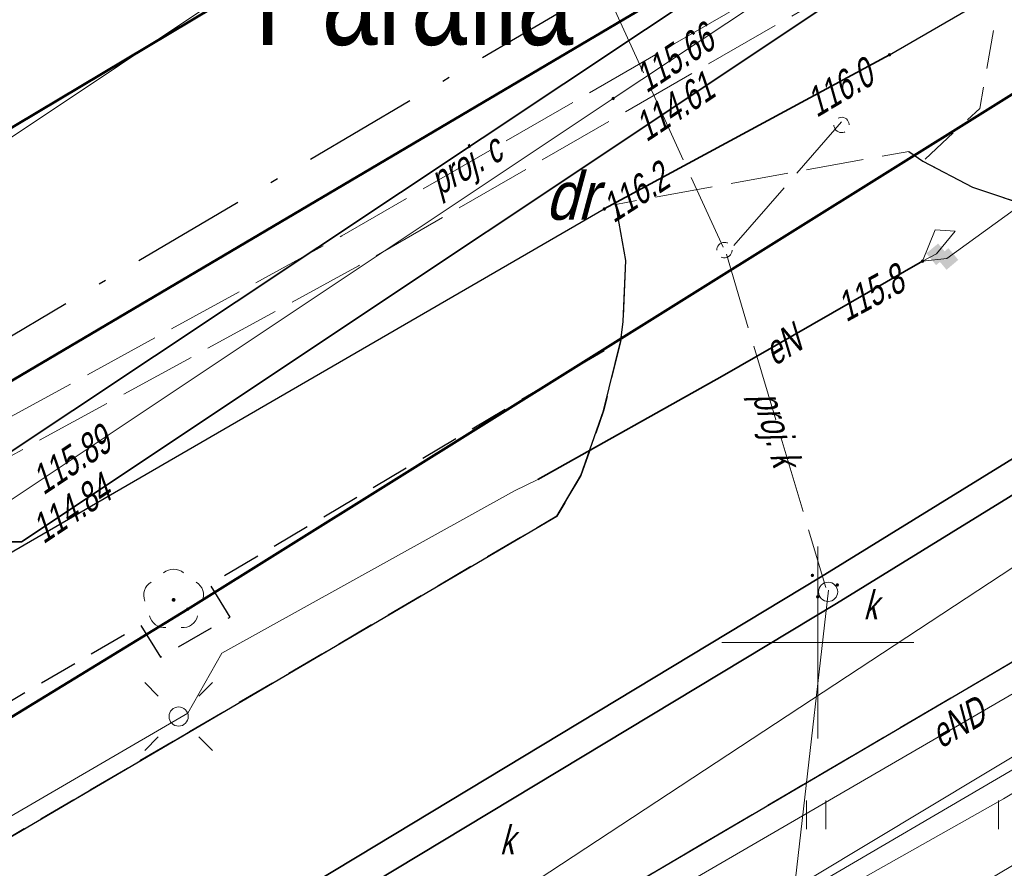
# Model space of a CAD drawing. Extents: x 7463256 to 7464485, y 5957341 to 5958260.
# Tile 218 of 256: x 7464129 to 7464155, y 5957894 to 5957916. Entities that reach past the tile are written whole.
import ezdxf
from ezdxf.enums import TextEntityAlignment as Align

# ---------------------------------------------------------------- set-up
doc = ezdxf.new("R2010")
doc.units = 0
doc.header["$MEASUREMENT"] = 0
for name, pattern in [('1.5_0.5', [2, 1.5, -0.5]), ('218-500', [1, 0.5, -0.5]), ('GAK', [5.2, 3, -1, 0.2, -1]), ('l219_500', [0]), ('mz1.0_0.5', [1.5, 1, -0.5]), ('mz2.0_0.5', [2.5, 2, -0.5])]:
    doc.linetypes.add(name, pattern=pattern)
doc.layers.get('0').update_dxf_attribs({"color": 2, "linetype": 'CONTINUOUS', "lineweight": 5})
for name, color, linetype in [('203-Punkt załamania granicy działki nie stabilizowany', 7, 'CONTINUOUS'), ('210-Oznaczenie użytku', 7, 'CONTINUOUS'), ('218-Granica użytku', 7, 'CONTINUOUS'), ('219-Linia granicy', 7, 'CONTINUOUS'), ('chodnik (powierzchnia)', 7, 'CONTINUOUS'), ('drzewo liściaste (punkt)', 7, 'CONTINUOUS'), ('jezdnia (powierzchnia)', 7, 'CONTINUOUS'), ('krawężnik (linia)', 7, 'CONTINUOUS'), ('latarnia na słupie lub maszcie (punkt)', 7, 'CONTINUOUS'), ('przewód ciepłowniczy (linia)', 7, 'CONTINUOUS'), ('przewód ciepłowniczy - projektowany lub w budowie (linia) - ob. projektowany', 7, 'CONTINUOUS'), ('przewód ciepłowniczy - projektowany lub w budowie (linia) - ob. projektowany-Atr1', 7, 'CONTINUOUS'), ('przewód elektroenergetyczny (linia)', 7, 'CONTINUOUS'), ('przewód elektroenergetyczny (linia)-Atr1', 7, 'CONTINUOUS'), ('przewód kanalizacyjny (linia)', 7, 'CONTINUOUS'), ('przewód kanalizacyjny - projektowany lub w budowie (linia) - ob. projektowany', 7, 'CONTINUOUS'), ('przewód kanalizacyjny - projektowany lub w budowie (linia) - ob. projektowany-Atr1', 7, 'CONTINUOUS'), ('przewód telekomunikacyjny (linia)', 7, 'CONTINUOUS'), ('punkt o określonej wysokości (sieć ciepłownicza)', 7, 'CONTINUOUS'), ('punkt o określonej wysokości (sieć ciepłownicza)-Atr2', 7, 'CONTINUOUS'), ('punkt o określonej wysokości (sieć ciepłownicza)-Atr3', 7, 'CONTINUOUS'), ('punkt o określonej wysokości (sieć elektroenergetyczna)', 7, 'CONTINUOUS'), ('punkt o określonej wysokości (sieć elektroenergetyczna)-Atr2', 7, 'CONTINUOUS'), ('punkt o określonej wysokości (sieć kanalizacyjna)', 7, 'CONTINUOUS'), ('rura ochronna - przewód ciepłowniczy (linia)', 7, 'CONTINUOUS'), ('rura ochronna - przewód elektroenergetyczny (linia)', 7, 'CONTINUOUS'), ('rura ochronna - przewód kanalizacyjny (linia)', 7, 'CONTINUOUS'), ('studzienka okrągła - przewód kanalizacyjny (punkt)', 7, 'CONTINUOUS'), ('studzienka okrągła - przewód kanalizacyjny (punkt)-Atr17', 7, 'CONTINUOUS'), ('słup (punkt)', 7, 'CONTINUOUS'), ('trawnik (powierzchnia)', 7, 'CONTINUOUS'), ('trawnik (powierzchnia) - symbol', 7, 'CONTINUOUS'), ('urządzenie techniczne projektowane lub w budowie (sieć kanalizacyjna) - punkt - ob. projektowany', 7, 'CONTINUOUS'), ('Wstawianie ramki sekcyjnej z opisem', 7, 'CONTINUOUS'), ('złącze kablowe - siec elektroenergetyczna (punkt)', 7, 'CONTINUOUS')]:
    doc.layers.add(name, color=color, linetype=linetype)
doc.layers.add('@Właściciele', color=6, linetype='CONTINUOUS', lineweight=20, plot=False)
doc.layers.add('____proj LSN', color=1, linetype='CONTINUOUS', lineweight=5)
doc.styles.get("Standard").update_dxf_attribs({"font": 'txt', "width": 0.75})

# ---------------------------------------------------------------- blocks, each defined once
blk = doc.blocks.new('OP021')
at = {"linetype": 'Continuous', "lineweight": 13}
h = blk.add_hatch(color=0, dxfattribs=at)
edge = h.paths.add_edge_path()
edge.add_arc((0, 0), 0.05, 0, 360)
at = {"color": 0, "linetype": 'Continuous', "lineweight": 13}
for centre, start, end in [((0, 0.4), 49.272, 130.728), ((-0.38, 0.124), 121.308, 202.548), ((0.38, 0.124), 337.452, 58.692), ((-0.235, -0.324), 193.221, 274.871), ((0.235, -0.324), 265.129, 346.779)]:
    blk.add_arc(centre, 0.4, start, end, dxfattribs=at)
blk = doc.blocks.new('SM04')
at = {"color": 0, "linetype": 'Continuous', "lineweight": 13}
blk.add_circle((0, 0), 0.25, dxfattribs=at)
blk = doc.blocks.new('SM011')
at = {"color": 0, "linetype": 'Continuous', "lineweight": 13}
for p, q in [((-0.53, 0.531), (-0.883, 0.884)), ((0.531, 0.531), (0.884, 0.884)), ((-0.53, -0.53), (-0.883, -0.883)), ((0.531, -0.53), (0.884, -0.883))]:
    blk.add_line(p, q, dxfattribs=at)
blk = doc.blocks.new('PW01')
at = {"linetype": 'Continuous', "lineweight": 13}
h = blk.add_hatch(color=0, dxfattribs=at)
edge = h.paths.add_edge_path()
edge.add_arc((0, 0), 0.045, 0, 360)
blk = doc.blocks.new('US15')
at = {"color": 0, "linetype": 'Continuous', "lineweight": 13}
blk.add_circle((0, 0), 0.25, dxfattribs=at)
blk = doc.blocks.new('US29')
at = {"color": 0, "linetype": 'Continuous', "lineweight": 0}
blk.add_solid([(-0.193, -0.222), (-0.193, 0.178), (0.207, -0.222), (0.207, 0.178)], dxfattribs=at)
blk = doc.blocks.new('TU04')
at = {"color": 0, "linetype": 'Continuous', "lineweight": 13}
for p, q in [((0, 0), (0, 0.75)), ((0.5, 0), (0.5, 0.75))]:
    blk.add_line(p, q, dxfattribs=at)
blk = doc.blocks.new('US01P')
at = {"color": 0, "linetype": 'Continuous', "lineweight": 13}
for points in [[(0.082, 0.181), (0.072, 0.186), (0.034, 0.197), (-0.006, 0.2), (-0.046, 0.194), (-0.084, 0.182), (-0.118, 0.161), (-0.148, 0.135), (-0.172, 0.103), (-0.189, 0.066), (-0.198, 0.028), (-0.2, -0.001)], [(-0.082, -0.182), (-0.061, -0.191), (-0.022, -0.199), (0.018, -0.199), (0.057, -0.192), (0.094, -0.177), (0.127, -0.155), (0.155, -0.126), (0.177, -0.093), (0.192, -0.056), (0.199, -0.016), (0.2, 0)]]:
    blk.add_lwpolyline(points, dxfattribs=at)
blk = doc.blocks.new('203')
at = {"linetype": 'Continuous', "lineweight": 0}
h = blk.add_hatch(color=0, dxfattribs=at)
edge = h.paths.add_edge_path()
edge.add_arc((0, 0), 0.045, 0, 360)

msp = doc.modelspace()

# ---------------------------------------------------------------- linework, layer by layer
at = {"layer": '218-Granica użytku', "color": 3, "linetype": '218-500', "lineweight": 18, "flags": 128}
for points in [[(7464060.9, 5957866.59), (7464154.59, 5957921.95)], [(7464159.66, 5957917.17), (7464133.59, 5957900.87)], [(7464133.59, 5957900.87), (7464114.08, 5957888.93)]]:
    msp.add_lwpolyline(points, dxfattribs=at)
at = {"layer": '219-Linia granicy', "color": 3, "linetype": 'l219_500', "lineweight": 50, "flags": 128}
for points in [[(7464151.71, 5957927), (7464065.77, 5957875.65)], [(7464154.59, 5957921.95), (7464060.9, 5957866.59)], [(7464159.66, 5957917.17), (7464133.59, 5957900.87)], [(7464133.59, 5957900.87), (7464114.08, 5957888.93)]]:
    msp.add_lwpolyline(points, dxfattribs=at)
at = {"layer": '____proj LSN', "linetype": 'GAK', "lineweight": 30}
msp.add_lwpolyline([(7464152.8, 5957922.054), (7464127.616, 5957907.173), (7464083.854, 5957881.461), (7464074.047, 5957876.131), (7464064.354, 5957869.392), (7464065.129, 5957866.031), (7464042.642, 5957851.725), (7464042.748, 5957849.44), (7464042.748, 5957849.44), (7464031.455, 5957842.605), (7464018.38, 5957836.14), (7464009.708, 5957831.986), (7463995.946, 5957824.371), (7463973.408, 5957811.358), (7463971.47, 5957803.481), (7463954.078, 5957792.276), (7463934.793, 5957781.144)], dxfattribs=at)
at = {"layer": 'chodnik (powierzchnia)', "color": 7, "linetype": 'mz1.0_0.5', "lineweight": 18, "flags": 128}
msp.add_lwpolyline([(7464195.69, 5957937.54), (7464194.15, 5957940.19), (7464192.88, 5957939.39), (7464164.15, 5957921.43), (7464159.64, 5957918.78), (7464159.27, 5957915.79), (7464160.31, 5957914.02), (7464193.66, 5957933.67), (7464192.28, 5957932.28), (7464160.57, 5957913.58), (7464156.76, 5957911.33), (7464155.59, 5957911.35), (7464154.03, 5957911.87), (7464152.74, 5957912.55), (7464154.22, 5957913.92), (7464155.21, 5957919.49), (7464159.03, 5957921.87), (7464172.37, 5957930.29), (7464176.94, 5957933.11), (7464192.1, 5957942.53), (7464195.13, 5957944.35), (7464195.78, 5957942.14)], close=True, dxfattribs=at)
at = {"layer": 'chodnik (powierzchnia)', "color": 7, "linetype": 'mz1.0_0.5', "lineweight": 30, "flags": 128}
msp.add_lwpolyline([(7464045.52, 5957845.62), (7464043.96, 5957845.32), (7464042.46, 5957845.65), (7464041.29, 5957846.74), (7464046.41, 5957849.74), (7464048.14, 5957850.78), (7464053.4, 5957853.92), (7464054.9, 5957859.16), (7464055.02, 5957859.56), (7464057.5, 5957858.88), (7464057.37, 5957858.42), (7464058.3, 5957856.85), (7464071.21, 5957864.56), (7464088.21, 5957874.63), (7464096.72, 5957879.62), (7464099.95, 5957881.55), (7464132.36, 5957900.45), (7464132.88, 5957899.62), (7464134.69, 5957900.66), (7464134.17, 5957901.52), (7464144.87, 5957907.87), (7464144.42, 5957906.04), (7464143.83, 5957904.35), (7464143.2, 5957903.29), (7464098.08, 5957876.78), (7464072.76, 5957861.89)], close=True, dxfattribs=at)
at = {"layer": 'jezdnia (powierzchnia)', "color": 7, "linetype": '1.5_0.5', "lineweight": 18, "flags": 128}
msp.add_lwpolyline([(7464435.78, 5957969.39), (7464432.43, 5957972.86), (7464429.42, 5957974.41), (7464426.04, 5957975.11), (7464423.57, 5957975.29), (7464415.47, 5957975.65), (7464371.24, 5957977.61), (7464365.3, 5957977.72), (7464358.84, 5957977.54), (7464346.65, 5957976.28), (7464334.12, 5957974.86), (7464314.08, 5957972.37), (7464311.27, 5957971.79), (7464308.65, 5957970.79), (7464306.54, 5957969.49), (7464304.63, 5957967.74), (7464302.38, 5957964.84), (7464301.74, 5957963.57), (7464301.19, 5957962.16), (7464300.69, 5957960.13), (7464300.42, 5957957.35), (7464300.44, 5957956.63), (7464301.34, 5957947.07), (7464297.39, 5957932.65), (7464296.35, 5957938.67), (7464295.41, 5957944.67), (7464295.17, 5957946.64), (7464294.07, 5957955.56), (7464293.61, 5957956.95), (7464292.71, 5957958.8), (7464291.04, 5957961.16), (7464288.7, 5957963.43), (7464286.48, 5957964.87), (7464282.67, 5957966.24), (7464279.68, 5957966.6), (7464275.55, 5957966.1), (7464272.53, 5957965.24), (7464268.15, 5957963.7), (7464261.6, 5957961.09), (7464256.13, 5957958.63), (7464254.19, 5957957.73), (7464203.13, 5957927.95), (7464201.44, 5957926.95), (7464180.61, 5957914.62), (7464165.37, 5957905.54), (7464161.93, 5957903.53), (7464100.25, 5957867.28), (7464064.71, 5957846.22), (7464055.2, 5957840.55), (7464053.84, 5957839.49), (7464052.69, 5957837.84), (7464051.91, 5957836.3), (7464051.31, 5957834.34), (7464051.05, 5957832.31), (7464051.31, 5957830.32), (7464051.63, 5957829.49), (7464053.32, 5957826.48), (7464047.06, 5957824.65), (7464046.37, 5957825.86), (7464044.81, 5957827.52), (7464043.6, 5957828.27), (7464042.09, 5957829.03), (7464040.11, 5957829.49), (7464038.12, 5957829.49), (7464036.05, 5957829.05), (7464034.47, 5957828.33), (7463990.77, 5957802.57), (7463984.67, 5957799.1), (7463963.97, 5957788.11), (7463953.9, 5957782.45), (7463916.77, 5957760.61), (7463915.43, 5957759.41), (7463915.19, 5957759.06), (7463914.98, 5957758.7), (7463914.81, 5957758.32), (7463914.66, 5957757.92), (7463914.55, 5957757.51), (7463914.48, 5957757.1), (7463914.44, 5957756.68), (7463914.43, 5957756.26), (7463914.83, 5957754.63), (7463915.69, 5957753.07), (7463915.97, 5957752.41), (7463916.13, 5957752.13), (7463917.59, 5957749.55), (7463915.13, 5957748.12), (7463913.12, 5957750.74), (7463911.87, 5957752.81), (7463910.63, 5957754.01), (7463910.25, 5957754.23), (7463909.85, 5957754.42), (7463909.44, 5957754.57), (7463909.02, 5957754.68), (7463908.58, 5957754.76), (7463908.15, 5957754.79), (7463907.71, 5957754.78), (7463907.27, 5957754.73), (7463905.57, 5957754.08), (7463866.26, 5957731.41), (7463858.61, 5957727.02), (7463857.72, 5957725.98), (7463855.16, 5957717.14), (7463854.76, 5957719.2), (7463853.89, 5957720.78), (7463852.79, 5957721.69), (7463851.14, 5957722.42), (7463850.42, 5957722.32), (7463846.1, 5957719.79), (7463840.56, 5957716.65), (7463836.11, 5957713.89), (7463831.61, 5957710.47), (7463828.31, 5957707.66), (7463822.22, 5957701.89), (7463817.3, 5957696.82), (7463812.7, 5957691.61), (7463812.45, 5957691.34), (7463806.98, 5957684.37), (7463803.64, 5957679.75), (7463801.45, 5957676.28), (7463793.55, 5957663.48), (7463792.86, 5957661.7), (7463792.97, 5957659.75), (7463793.77, 5957657.97), (7463795.13, 5957656.54), (7463794.29, 5957652.43), (7463792.69, 5957652.63), (7463790.95, 5957652.54), (7463789.5, 5957652.32), (7463787.98, 5957651.93), (7463786.22, 5957650.98), (7463785.18, 5957649.81), (7463783.63, 5957647.28), (7463741.4, 5957578.12), (7463740.09, 5957575.93), (7463739.68, 5957574.67), (7463739.8, 5957572.76), (7463740.25, 5957571.39), (7463740.85, 5957570.49), (7463741.87, 5957569.43), (7463743.26, 5957568.37), (7463741.42, 5957565.08), (7463740.12, 5957565.67), (7463738.77, 5957566.02), (7463737.29, 5957566.06), (7463735.98, 5957565.85), (7463734.34, 5957565.14), (7463733.02, 5957564.22), (7463732.29, 5957563.18), (7463701.08, 5957512.16), (7463700.31, 5957510.77), (7463700.32, 5957510.77), (7463696.94, 5957505.36), (7463687.39, 5957489.52), (7463687.14, 5957489.11), (7463686.89, 5957488.7), (7463686.65, 5957488.29), (7463686.42, 5957487.87), (7463686.19, 5957487.45), (7463685.97, 5957487.02), (7463685.76, 5957486.59), (7463685.55, 5957486.16), (7463685.35, 5957485.73), (7463685.15, 5957485.29), (7463684.96, 5957484.85), (7463684.77, 5957484.4), (7463684.58, 5957483.96), (7463684.39, 5957483.51), (7463684.21, 5957483.06), (7463684.03, 5957482.61), (7463683.85, 5957482.17), (7463683.67, 5957481.72), (7463683.5, 5957481.27), (7463683.32, 5957480.81), (7463683.15, 5957480.36), (7463682.98, 5957479.91), (7463682.81, 5957479.45), (7463682.65, 5957479), (7463682.49, 5957478.54), (7463682.32, 5957478.08), (7463682.17, 5957477.62), (7463682.01, 5957477.15), (7463681.86, 5957476.69), (7463681.71, 5957476.22), (7463681.56, 5957475.76), (7463681.41, 5957475.29), (7463681.27, 5957474.82), (7463681.13, 5957474.35), (7463681, 5957473.88), (7463680.87, 5957473.41), (7463680.74, 5957472.94), (7463680.61, 5957472.47), (7463680.48, 5957471.99), (7463680.36, 5957471.52), (7463680.25, 5957471.05), (7463680.13, 5957470.57), (7463680.02, 5957470.09), (7463679.91, 5957469.61), (7463679.81, 5957469.12), (7463679.71, 5957468.64), (7463679.61, 5957468.16), (7463679.52, 5957467.67), (7463679.42, 5957467.19), (7463679.33, 5957466.7), (7463679.25, 5957466.22), (7463679.16, 5957465.73), (7463679.08, 5957465.25), (7463679, 5957464.76), (7463678.93, 5957464.27), (7463678.85, 5957463.78), (7463678.78, 5957463.28), (7463678.72, 5957462.79), (7463678.65, 5957462.3), (7463678.59, 5957461.81), (7463678.53, 5957461.31), (7463678.47, 5957460.82), (7463678.42, 5957460.33), (7463678.36, 5957459.83), (7463678.31, 5957459.34), (7463678.26, 5957458.84), (7463678.22, 5957458.35), (7463678.17, 5957457.85), (7463678.13, 5957457.36), (7463678.09, 5957456.86), (7463678.05, 5957456.37), (7463678.02, 5957455.87), (7463677.99, 5957455.41), (7463677.96, 5957454.94), (7463677.93, 5957454.48), (7463677.91, 5957454.01), (7463677.89, 5957453.55), (7463677.87, 5957453.08), (7463677.86, 5957452.62), (7463677.85, 5957452.15), (7463677.84, 5957451.69), (7463677.84, 5957451.22), (7463677.84, 5957450.76), (7463677.85, 5957450.29), (7463677.86, 5957449.83), (7463677.87, 5957449.36), (7463670.59, 5957467.12), (7463670.68, 5957467.58), (7463670.78, 5957468.04), (7463670.89, 5957468.5), (7463670.99, 5957468.96), (7463671.11, 5957469.42), (7463671.22, 5957469.87), (7463671.34, 5957470.33), (7463671.46, 5957470.78), (7463671.59, 5957471.24), (7463671.72, 5957471.69), (7463671.86, 5957472.14), (7463672, 5957472.59), (7463672.14, 5957473.04), (7463673.46, 5957477.28), (7463673.58, 5957477.76), (7463673.68, 5957478.24), (7463673.77, 5957478.73), (7463673.84, 5957479.22), (7463673.89, 5957479.71), (7463673.93, 5957480.2), (7463673.95, 5957480.7), (7463673.95, 5957481.19), (7463673.93, 5957481.63), (7463673.91, 5957482.08), (7463673.86, 5957482.52), (7463673.81, 5957482.96), (7463673.74, 5957483.4), (7463673.66, 5957483.84), (7463673.57, 5957484.28), (7463673.47, 5957484.71), (7463673.35, 5957485.14), (7463673.2, 5957485.61), (7463673.02, 5957486.08), (7463672.82, 5957486.54), (7463672.6, 5957486.99), (7463672.36, 5957487.42), (7463672.1, 5957487.85), (7463671.82, 5957488.26), (7463671.52, 5957488.66), (7463671.25, 5957489.02), (7463670.95, 5957489.36), (7463670.64, 5957489.68), (7463670.3, 5957489.97), (7463669.95, 5957490.25), (7463669.57, 5957490.5), (7463669.19, 5957490.73), (7463668.78, 5957490.93), (7463668.37, 5957491.1), (7463667.96, 5957491.31), (7463667.54, 5957491.51), (7463667.12, 5957491.7), (7463666.7, 5957491.89), (7463666.27, 5957492.06), (7463665.84, 5957492.23), (7463665.41, 5957492.38), (7463664.97, 5957492.53), (7463642.84, 5957508.24), (7463669.89, 5957497.69), (7463670.31, 5957497.52), (7463670.74, 5957497.36), (7463671.18, 5957497.22), (7463671.62, 5957497.11), (7463672.07, 5957497.01), (7463672.52, 5957496.93), (7463672.97, 5957496.87), (7463673.43, 5957496.83), (7463673.89, 5957496.8), (7463674.34, 5957496.8), (7463674.8, 5957496.82), (7463675.3, 5957496.85), (7463675.79, 5957496.9), (7463676.29, 5957496.96), (7463676.78, 5957497.02), (7463677.27, 5957497.1), (7463677.76, 5957497.19), (7463678.25, 5957497.29), (7463678.74, 5957497.4), (7463679.22, 5957497.52), (7463679.7, 5957497.65), (7463680.18, 5957497.79), (7463680.66, 5957497.94), (7463681.12, 5957498.11), (7463681.59, 5957498.29), (7463682.05, 5957498.49), (7463682.49, 5957498.71), (7463682.94, 5957498.94), (7463683.37, 5957499.19), (7463683.81, 5957499.43), (7463684.24, 5957499.68), (7463684.65, 5957499.96), (7463685.06, 5957500.25), (7463685.45, 5957500.55), (7463685.83, 5957500.88), (7463686.2, 5957501.21), (7463686.55, 5957501.56), (7463686.89, 5957501.93), (7463688.47, 5957503.86), (7463689.58, 5957505.52), (7463695.05, 5957514.51), (7463697.35, 5957517.63), (7463699.52, 5957521.26), (7463701.68, 5957524.9), (7463703.98, 5957528.54), (7463706.45, 5957532.61), (7463709.76, 5957538.71), (7463712.45, 5957543.07), (7463719.87, 5957554.72), (7463722.1, 5957558.36), (7463724.25, 5957562.41), (7463732.9, 5957576.65), (7463767.27, 5957632.9), (7463796.54, 5957680.74), (7463799.31, 5957684.89), (7463802.28, 5957688.92), (7463805.13, 5957692.62), (7463808.07, 5957696.14), (7463812, 5957700.58), (7463813.05, 5957701.59), (7463815.17, 5957703.91), (7463818.63, 5957707.32), (7463821.81, 5957710.38), (7463824, 5957712.35), (7463825.06, 5957713.31), (7463827.47, 5957715.22), (7463831.55, 5957718.14), (7463834.51, 5957720.09), (7463871.58, 5957742.02), (7463872.84, 5957742.74), (7463873.73, 5957743.25), (7463884.95, 5957749.82), (7463947.94, 5957787.04), (7463958.13, 5957793.13), (7463978.66, 5957805.82), (7463992.86, 5957814.5), (7464021.02, 5957831.03), (7464036.35, 5957840.19), (7464045.52, 5957845.62), (7464072.76, 5957861.89), (7464098.08, 5957876.78), (7464143.2, 5957903.29), (7464143.83, 5957904.35), (7464144.42, 5957906.04), (7464144.87, 5957907.87), (7464144.93, 5957908.37), (7464145, 5957909.96), (7464144.74, 5957911.42), (7464152.37, 5957912.8), (7464152.74, 5957912.55), (7464154.03, 5957911.87), (7464155.59, 5957911.35), (7464156.76, 5957911.33), (7464160.57, 5957913.58), (7464192.28, 5957932.28), (7464213.7, 5957945.07), (7464214.43, 5957945.48), (7464238.65, 5957959.71), (7464249.15, 5957965.6), (7464251.26, 5957966.66), (7464253.69, 5957967.84), (7464257.35, 5957969.46), (7464261.98, 5957971.33), (7464263.31, 5957972), (7464273.13, 5957975.13), (7464277.92, 5957976.24), (7464280.42, 5957977.04), (7464282.71, 5957978.14), (7464285.69, 5957980.47), (7464287.52, 5957982.76), (7464288.9, 5957985.47), (7464289.81, 5957990.22), (7464289.57, 5957993.19), (7464288.87, 5958000.11), (7464295.35, 5958000.29), (7464295.83, 5957995.88), (7464296.53, 5957992.32), (7464297.86, 5957989.04), (7464299.36, 5957986.74), (7464301.71, 5957984.36), (7464305.3, 5957982.36), (7464307.82, 5957981.66), (7464311.17, 5957981.45), (7464364.74, 5957987.95), (7464391.32, 5957991.11), (7464398.1, 5957991.95), (7464414.27, 5957994.02), (7464414.84, 5957994.09), (7464425.44, 5957995.47), (7464427.97, 5957995.83), (7464434.5, 5957997.95), (7464434.9, 5957998.22), (7464435.3, 5957998.5), (7464435.68, 5957998.8), (7464436.05, 5957999.11), (7464436.4, 5957999.44), (7464436.74, 5957999.78), (7464437.07, 5958000.13), (7464437.39, 5958000.5), (7464437.69, 5958000.88), (7464437.97, 5958001.27), (7464438.24, 5958001.67), (7464438.49, 5958002.08), (7464438.73, 5958002.5), (7464438.95, 5958002.94), (7464439.15, 5958003.37), (7464439.33, 5958003.82), (7464439.5, 5958004.28), (7464439.65, 5958004.74), (7464439.78, 5958005.2), (7464439.89, 5958005.67), (7464439.98, 5958006.15), (7464440.05, 5958006.62), (7464440.11, 5958007.1), (7464440.14, 5958007.59), (7464440.16, 5958008.07), (7464437.87, 5957962.55), (7464436.62, 5957968.02)], close=True, dxfattribs=at)
at = {"layer": 'krawężnik (linia)', "color": 7, "linetype": 'Continuous', "lineweight": 25, "flags": 128}
for points in [[(7464152.37, 5957912.8), (7464152.74, 5957912.55), (7464154.03, 5957911.87), (7464155.59, 5957911.35), (7464156.76, 5957911.33), (7464160.57, 5957913.58), (7464192.28, 5957932.28)], [(7464045.52, 5957845.62), (7464072.76, 5957861.89), (7464098.08, 5957876.78), (7464143.2, 5957903.29), (7464143.83, 5957904.35), (7464144.42, 5957906.04), (7464144.87, 5957907.87), (7464144.93, 5957908.37), (7464145, 5957909.96), (7464144.74, 5957911.42)], [(7464053.32, 5957826.48), (7464051.63, 5957829.49), (7464051.31, 5957830.32), (7464051.05, 5957832.31), (7464051.31, 5957834.34), (7464051.91, 5957836.3), (7464052.69, 5957837.84), (7464053.84, 5957839.49), (7464055.2, 5957840.55), (7464064.71, 5957846.22), (7464100.25, 5957867.28), (7464161.93, 5957903.53), (7464165.37, 5957905.54)]]:
    msp.add_lwpolyline(points, dxfattribs=at)
at = {"layer": 'przewód ciepłowniczy (linia)', "color": 212, "linetype": 'Continuous', "lineweight": 18, "flags": 128}
msp.add_lwpolyline([(7464099.62, 5957880.81), (7464118.83, 5957893.13), (7464119.62, 5957894.4), (7464115.41, 5957902.7), (7464116.04, 5957903.64), (7464123.65, 5957907.56), (7464124.59, 5957907.48), (7464127.97, 5957903.63), (7464128.86, 5957903.63), (7464144.67, 5957914.18), (7464152.78, 5957919.57)], dxfattribs=at)
at = {"layer": 'przewód ciepłowniczy - projektowany lub w budowie (linia) - ob. projektowany', "color": 212, "linetype": 'mz2.0_0.5', "lineweight": 18, "flags": 128}
for points in [[(7463827.45, 5957686.81), (7463846.51, 5957707.33), (7463837.98, 5957727.66), (7463921.05, 5957775.08), (7463942.95, 5957787.9), (7463968.43, 5957803.38), (7463962.63, 5957813.37), (7463990.1, 5957829.4), (7463996.25, 5957818.66), (7464026.15, 5957837.03), (7464036.53, 5957843.58), (7464048.34, 5957851.03), (7464051.52, 5957852.92), (7464069.07, 5957863.22), (7464072.1, 5957864.8), (7464075.65, 5957866.88), (7464079.8, 5957868.9), (7464096.3, 5957878.8), (7464114.52, 5957889.73), (7464110.7, 5957895.89), (7464137.6, 5957910.6), (7464169.07, 5957928.77), (7464165.42, 5957934.93), (7464175.2, 5957940.28), (7464178.92, 5957933.88), (7464207.9, 5957951.17), (7464220.7, 5957958.86), (7464224.58, 5957961.12), (7464228.92, 5957963.56), (7464232.65, 5957965.56), (7464236.86, 5957967.74), (7464243.8, 5957971.13), (7464248.79, 5957973.41), (7464251.98, 5957974.81), (7464257.04, 5957976.93), (7464262.4, 5957979.02)], [(7463828.18, 5957686.27), (7463847.57, 5957707.15), (7463839.12, 5957727.27), (7463921.5, 5957774.3), (7463943.41, 5957787.13), (7463969.65, 5957803.07), (7463963.86, 5957813.04), (7463989.77, 5957828.16), (7463995.93, 5957817.4), (7464026.63, 5957836.27), (7464046.58, 5957848.86), (7464051.98, 5957852.14), (7464069.5, 5957862.44), (7464072.54, 5957864.01), (7464076.07, 5957866.09), (7464080.23, 5957868.1), (7464099.97, 5957879.95), (7464115.76, 5957889.43), (7464111.96, 5957895.55), (7464138.04, 5957909.82), (7464163.77, 5957924.67), (7464170.31, 5957928.45), (7464166.67, 5957934.59), (7464174.87, 5957939.07), (7464178.6, 5957932.64), (7464202.44, 5957946.87), (7464216.91, 5957955.5), (7464219.67, 5957957.19), (7464222.67, 5957958.98), (7464226.35, 5957961.09), (7464229.83, 5957963.03), (7464233.13, 5957964.8), (7464240.24, 5957968.41), (7464245.86, 5957971.1), (7464249.49, 5957972.74), (7464256.37, 5957975.68), (7464262.76, 5957978.18)]]:
    msp.add_lwpolyline(points, dxfattribs=at)
at = {"layer": 'przewód elektroenergetyczny (linia)', "color": 1, "linetype": 'Continuous', "lineweight": 18, "flags": 128}
for points in [[(7464266.05, 5957961.48), (7464265.37, 5957961.61), (7464264.94, 5957961.94), (7464260.27, 5957959.99), (7464256.2, 5957958.02), (7464255.79, 5957957.04), (7464255.19, 5957957.42), (7464254.22, 5957957.07), (7464252.54, 5957952.62), (7464241.08, 5957945.49), (7464237.94, 5957943.59), (7464236.46, 5957943.36), (7464232.28, 5957940.35), (7464223.35, 5957935.13), (7464212.01, 5957929.7), (7464205.03, 5957925.95), (7464202.84, 5957925.45), (7464201.65, 5957926.12), (7464198.17, 5957924.42), (7464196.21, 5957923.29), (7464175.39, 5957910.73), (7464156.87, 5957899.7), (7464130.34, 5957884.29)], [(7463940.57, 5957795.91), (7463943.95, 5957798.07), (7463947.77, 5957800.52), (7463956.72, 5957805.44), (7463968.14, 5957811.88), (7463974.88, 5957815.77), (7463989.87, 5957824.65), (7463994.07, 5957827.04), (7463997.53, 5957829.04), (7464004.46, 5957833.04), (7464015.08, 5957839.22), (7464033.55, 5957850.74), (7464041.34, 5957855.23), (7464060.73, 5957867.36), (7464076.97, 5957878.65), (7464094.2, 5957890.23), (7464099.12, 5957893.51), (7464116.3, 5957904.7), (7464136.98, 5957918.51), (7464147.1, 5957924.98), (7464187.29, 5957950.12)], [(7464142.1, 5957903.95), (7464142.71, 5957904.25), (7464147.51, 5957906.94), (7464152.73, 5957909.94), (7464153.09, 5957910.13), (7464153.58, 5957910.72), (7464153.06, 5957910.76), (7464152.73, 5957909.94), (7464153.36, 5957910.01), (7464155.63, 5957911.65), (7464161.56, 5957915.38), (7464166.67, 5957918.13), (7464170.13, 5957920.21), (7464170.58, 5957920.28), (7464171.41, 5957920.48)], [(7464133.59, 5957898.16), (7464134.48, 5957899.72), (7464142.1, 5957903.95)], [(7464073.13, 5957863.2), (7464092.26, 5957874.03), (7464101.8, 5957879.52), (7464108, 5957883.18), (7464121.25, 5957890.97), (7464133.59, 5957898.16)], [(7464044.69, 5957827.89), (7464046.78, 5957824.49), (7464048.99, 5957825.83), (7464052.71, 5957828.05), (7464054.73, 5957829.04), (7464056.06, 5957829.69), (7464058.11, 5957830.86), (7464054.18, 5957838.29), (7464057.79, 5957840.29), (7464066.41, 5957845.11), (7464080.99, 5957853.34), (7464103.45, 5957866.49), (7464110.17, 5957869.82), (7464119.88, 5957875.5), (7464123.16, 5957878.08), (7464133.21, 5957883.59), (7464135.07, 5957883.36), (7464137.73, 5957884.98), (7464140.7, 5957887.95), (7464154.84, 5957895.92), (7464157.97, 5957897.8)]]:
    msp.add_lwpolyline(points, dxfattribs=at)
at = {"layer": 'przewód kanalizacyjny (linia)', "color": 34, "linetype": 'Continuous', "lineweight": 18, "flags": 128}
for points in [[(7464013.48, 5957821.87), (7464026.91, 5957829.41), (7464041.29, 5957837.14), (7464063.94, 5957850.56), (7464076.14, 5957857.67), (7464091.31, 5957866.43), (7464118.62, 5957882.73), (7464138, 5957894.41), (7464150.07, 5957901.7), (7464185.37, 5957923.49)], [(7464185.81, 5957922.81), (7464150.49, 5957901.02), (7464138.42, 5957893.73), (7464119.04, 5957882.05), (7464091.71, 5957865.74), (7464076.54, 5957856.97), (7464064.34, 5957849.87), (7464041.69, 5957836.44), (7464027.29, 5957828.71), (7464013.86, 5957821.17)], [(7464033.82, 5957829.41), (7464040.07, 5957833.01), (7464062.08, 5957846.46), (7464074.52, 5957854.03), (7464094.14, 5957865.03), (7464108.59, 5957873.75), (7464128.12, 5957885.58), (7464141.78, 5957893.2), (7464160.99, 5957905.84)], [(7464150.28, 5957901.36), (7464148.84, 5957888.75), (7464148.91, 5957888), (7464148.98, 5957887.27), (7464164.42, 5957861.74)]]:
    msp.add_lwpolyline(points, dxfattribs=at)
at = {"layer": 'przewód kanalizacyjny - projektowany lub w budowie (linia) - ob. projektowany', "color": 34, "linetype": 'mz2.0_0.5', "lineweight": 18, "flags": 128}
for points in [[(7464142.6, 5957929.52), (7464139.99, 5957927.21), (7464143.39, 5957919.38), (7464147.62, 5957910.12), (7464150.62, 5957913.57)], [(7464147.62, 5957910.12), (7464150.21, 5957901.43)]]:
    msp.add_lwpolyline(points, dxfattribs=at)
at = {"layer": 'przewód telekomunikacyjny (linia)', "color": 30, "linetype": 'Continuous', "lineweight": 18, "flags": 128}
for points in [[(7463934.93, 5957767.49), (7463950.59, 5957776.24), (7463967.83, 5957785.98), (7463975.02, 5957790.4), (7463985.5, 5957795.81), (7464000.58, 5957804.48), (7464017.41, 5957814.5), (7464028.88, 5957821.45), (7464036.26, 5957826.44), (7464036.38, 5957826.54), (7464040.26, 5957829.04), (7464041.29, 5957829.67), (7464055.53, 5957838.1), (7464062.69, 5957842.41), (7464076.59, 5957850.48), (7464089.6, 5957858.14), (7464106.44, 5957867.99), (7464119.93, 5957875.96), (7464136.24, 5957885.65), (7464148.02, 5957892.55), (7464162.57, 5957901.07), (7464178.87, 5957910.73), (7464199.4, 5957922.6)], [(7464055.971, 5957796.186), (7464051.94, 5957803.23), (7464049.54, 5957805.85), (7464042.89, 5957814.5), (7464038.65, 5957821.25), (7464036.53, 5957826.19), (7464036.38, 5957826.54), (7464036.83, 5957826.78), (7464054.94, 5957837.64), (7464055.93, 5957838.24), (7464135.6, 5957885.24), (7464136.56, 5957885.88), (7464163.25, 5957901.94), (7464165.63, 5957898.42), (7464174.87, 5957903.55), (7464182.55, 5957907.57), (7464198.46, 5957916.34)]]:
    msp.add_lwpolyline(points, dxfattribs=at)
at = {"layer": 'rura ochronna - przewód ciepłowniczy (linia)', "color": 212, "linetype": 'Continuous', "lineweight": 35, "flags": 128}
for points in [[(7463991.51, 5957830.98), (7464019.9, 5957847.83), (7464021.72, 5957847.46), (7464026.54, 5957839.31), (7464027.42, 5957839.36), (7464044.22, 5957849.38), (7464048.14, 5957851.44), (7464067.24, 5957862.96), (7464067.54, 5957863.77), (7464065.42, 5957868.3), (7464065.93, 5957869.76), (7464073.05, 5957874.41), (7464076.05, 5957874.84), (7464079.04, 5957870.42), (7464079.93, 5957869.72), (7464080.76, 5957870.06), (7464099.51, 5957881.87), (7464118.29, 5957894.13), (7464114.04, 5957902.7), (7464115.3, 5957904.57), (7464123.37, 5957908.62), (7464125.25, 5957908.46), (7464128.46, 5957904.63), (7464166.81, 5957930.17)], [(7464153.49, 5957918.79), (7464129.26, 5957902.62), (7464127.47, 5957902.62), (7464123.93, 5957906.5), (7464116.78, 5957902.7), (7464120.95, 5957894.66), (7464119.37, 5957892.13), (7464099.73, 5957879.75), (7464080.09, 5957867.28), (7464078.48, 5957867.62), (7464074.89, 5957872.51), (7464074.03, 5957872.43), (7464067.92, 5957868.32), (7464070.05, 5957863.72), (7464069.14, 5957861.7), (7464068.02, 5957860.84), (7464049, 5957849.86), (7464045.27, 5957847.46), (7464028.87, 5957837.25), (7464026.58, 5957836.33), (7464025.16, 5957836.94), (7464020.45, 5957844.82), (7464019.47, 5957844.84), (7463994.9, 5957830.42)]]:
    msp.add_lwpolyline(points, dxfattribs=at)
at = {"layer": 'rura ochronna - przewód elektroenergetyczny (linia)', "color": 6, "linetype": 'Continuous', "lineweight": 30}
msp.add_lwpolyline([(7463943.46, 5957797.88), (7463943.95, 5957798.07), (7463947.78, 5957799.54), (7463951.33, 5957801.21), (7463955.75, 5957803.32), (7463966.18, 5957808.26), (7463979.69, 5957816.17), (7463995.26, 5957824.92), (7463999.4, 5957827.23), (7464002.56, 5957829.04), (7464003.9, 5957829.81), (7464022.04, 5957841.3), (7464024.25, 5957839.79), (7464034.66, 5957845.48), (7464041.51, 5957849.6), (7464062.57, 5957863.09), (7464079, 5957872.5), (7464104.36, 5957888.08), (7464144.44, 5957911.3), (7464151.87, 5957915.32), (7464195.57, 5957940.61)], dxfattribs=at)
at = {"layer": 'rura ochronna - przewód elektroenergetyczny (linia)', "color": 1, "linetype": 'Continuous', "lineweight": 35, "flags": 128}
for points in [[(7464144.44, 5957911.3), (7464151.87, 5957915.32)], [(7464152.73, 5957909.94), (7464147.51, 5957906.94), (7464142.71, 5957904.25)]]:
    msp.add_lwpolyline(points, dxfattribs=at)
at = {"layer": 'rura ochronna - przewód kanalizacyjny (linia)', "color": 34, "linetype": 'Continuous', "lineweight": 35, "flags": 128}
for points in [[(7464013.48, 5957821.87), (7464026.91, 5957829.41), (7464041.29, 5957837.14), (7464063.94, 5957850.56), (7464076.14, 5957857.67), (7464091.31, 5957866.43), (7464118.62, 5957882.73), (7464138, 5957894.41), (7464150.07, 5957901.7), (7464185.37, 5957923.49)], [(7464185.81, 5957922.81), (7464150.49, 5957901.02), (7464138.42, 5957893.73), (7464119.04, 5957882.05), (7464091.71, 5957865.74), (7464076.54, 5957856.97), (7464064.34, 5957849.87), (7464041.69, 5957836.44), (7464027.29, 5957828.71), (7464013.86, 5957821.17)]]:
    msp.add_lwpolyline(points, dxfattribs=at)
at = {"layer": 'trawnik (powierzchnia)', "color": 7, "linetype": 'mz1.0_0.5', "lineweight": 18, "flags": 128}
msp.add_lwpolyline([(7464162.66, 5957902.28), (7464161.85, 5957898.17), (7464132.33, 5957880.81), (7464101.18, 5957865.43), (7464066.91, 5957845.13), (7464064.71, 5957846.22), (7464100.25, 5957867.28), (7464161.93, 5957903.53)], close=True, dxfattribs=at)
at = {"layer": 'Wstawianie ramki sekcyjnej z opisem', "color": 7, "linetype": 'Continuous', "lineweight": 13, "flags": 128}
for points in [[(7464150, 5957897.5), (7464150, 5957902.5)], [(7464147.5, 5957900), (7464152.5, 5957900)]]:
    msp.add_lwpolyline(points, dxfattribs=at)

# ---------------------------------------------------------------- block references
at = {"layer": '203-Punkt załamania granicy działki nie stabilizowany', "color": 3, "linetype": 'Continuous', "lineweight": 18}
msp.add_blockref('203', (7464133.59, 5957900.87), dxfattribs=at)
at = {"layer": 'drzewo liściaste (punkt)', "color": 94, "linetype": 'Continuous', "lineweight": 13}
msp.add_blockref('OP021', (7464133.22, 5957901.11), dxfattribs=at)
at = {"layer": 'latarnia na słupie lub maszcie (punkt)', "color": 7, "linetype": 'Continuous', "lineweight": 18}
msp.add_blockref('SM011', (7464133.35, 5957898.07), dxfattribs=at)
at = {"layer": 'punkt o określonej wysokości (sieć ciepłownicza)', "color": 212, "linetype": 'Continuous', "lineweight": 13}
msp.add_blockref('PW01', (7464144.67, 5957914.18), dxfattribs=at)
at = {"layer": 'punkt o określonej wysokości (sieć elektroenergetyczna)', "color": 1, "linetype": 'Continuous', "lineweight": 13}
for p in [(7464151.87, 5957915.32), (7464144.44, 5957911.3), (7464152.73, 5957909.94)]:
    msp.add_blockref('PW01', p, dxfattribs=at)
at = {"layer": 'punkt o określonej wysokości (sieć kanalizacyjna)', "color": 34, "linetype": 'Continuous', "lineweight": 13}
for p in [(7464149.86, 5957901.75), (7464150.51, 5957901.5), (7464150, 5957901.19)]:
    msp.add_blockref('PW01', p, dxfattribs=at)
at = {"layer": 'studzienka okrągła - przewód kanalizacyjny (punkt)', "color": 34, "linetype": 'Continuous', "lineweight": 18}
msp.add_blockref('US15', (7464150.27, 5957901.32), dxfattribs=at)
at = {"layer": 'słup (punkt)', "color": 7, "linetype": 'Continuous', "lineweight": 18}
msp.add_blockref('SM04', (7464133.35, 5957898.07), dxfattribs=at)
at = {"layer": 'trawnik (powierzchnia) - symbol', "color": 7, "linetype": 'Continuous', "lineweight": 18}
for p in [(7464149.71, 5957895.13), (7464154.71, 5957895.13)]:
    msp.add_blockref('TU04', p, dxfattribs=at)
at = {"layer": 'urządzenie techniczne projektowane lub w budowie (sieć kanalizacyjna) - punkt - ob. projektowany', "color": 34, "linetype": 'Continuous', "lineweight": 18, "rotation": 296.5600000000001}
msp.add_blockref('US01P', (7464150.62, 5957913.49), dxfattribs=at)
at = {"layer": 'urządzenie techniczne projektowane lub w budowie (sieć kanalizacyjna) - punkt - ob. projektowany', "color": 34, "linetype": 'Continuous', "lineweight": 18}
msp.add_blockref('US01P', (7464147.57, 5957910.23), dxfattribs=at)
at = {"layer": 'złącze kablowe - siec elektroenergetyczna (punkt)', "color": 7, "linetype": 'Continuous', "lineweight": 13}
for p, rotation in [((7464153.09, 5957910.13), 39.64000000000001), ((7464153.36, 5957910.01), 40.109)]:
    msp.add_blockref('US29', p, dxfattribs=dict(at, rotation=rotation))

# ---------------------------------------------------------------- texts
at = {"layer": '210-Oznaczenie użytku', "color": 3, "linetype": 'Continuous', "lineweight": 18, "oblique": 15, "width": 0.9}
msp.add_text('dr', height=1.25, dxfattribs=at).set_placement((7464142.9, 5957911.02))
at = {"layer": '@Właściciele', "insert": (7464135.333, 5957918.079), "char_height": 2.5, "width": 5.76377, "attachment_point": 1}
msp.add_mtext('{\\fArial|b0|i0|c238|p34;Parafia}', dxfattribs=at)
at = {"layer": 'przewód ciepłowniczy - projektowany lub w budowie (linia) - ob. projektowany-Atr1', "color": 212, "oblique": 15, "width": 0.72}
msp.add_text('proj. c', height=0.75, rotation=29.999, dxfattribs=at).set_placement((7464139.96, 5957911.96), align=Align.MIDDLE_LEFT)
at = {"layer": 'przewód elektroenergetyczny (linia)-Atr1', "color": 1, "oblique": 15, "width": 0.72}
for s, rotation, p in [('eN', 31.7, (7464148.87, 5957907.19)), ('eND', 30.14, (7464153.2, 5957897.22))]:
    msp.add_text(s, height=0.75, rotation=rotation, dxfattribs=at).set_placement(p)
at = {"layer": 'przewód kanalizacyjny - projektowany lub w budowie (linia) - ob. projektowany-Atr1', "color": 34, "oblique": 15, "width": 0.72}
msp.add_text('proj. k', height=0.75, rotation=286.59, dxfattribs=at).set_placement((7464148.29, 5957906.42))
at = {"layer": 'punkt o określonej wysokości (sieć ciepłownicza)-Atr2', "color": 212, "oblique": 15, "width": 0.72}
for s, rotation, p in [('115.66', 33.609, (7464145.33, 5957914.62)), ('115.89', 33.715, (7464129.62, 5957904.14))]:
    msp.add_text(s, height=0.75, rotation=rotation, dxfattribs=at).set_placement(p, align=Align.MIDDLE_LEFT)
at = {"layer": 'punkt o określonej wysokości (sieć ciepłownicza)-Atr3', "color": 212, "oblique": 15, "width": 0.72}
for s, rotation, p in [('114.61', 33.609, (7464145.33, 5957913.345)), ('114.84', 33.715, (7464129.62, 5957902.865))]:
    msp.add_text(s, height=0.75, rotation=rotation, dxfattribs=at).set_placement(p, align=Align.MIDDLE_LEFT)
at = {"layer": 'punkt o określonej wysokości (sieć elektroenergetyczna)-Atr2', "color": 1, "oblique": 15, "width": 0.72}
for s, rotation, p in [('116.0', 30.75, (7464149.97, 5957913.67)), ('116.2', 32.94, (7464144.68, 5957910.92)), ('115.8', 28.59, (7464150.74, 5957908.34))]:
    msp.add_text(s, height=0.75, rotation=rotation, dxfattribs=at).set_placement(p)
at = {"layer": 'studzienka okrągła - przewód kanalizacyjny (punkt)-Atr17', "color": 34, "oblique": 15, "width": 0.72}
for p in [(7464151.19, 5957900.6), (7464141.72, 5957894.48)]:
    msp.add_text('k', height=0.75, dxfattribs=at).set_placement(p)

doc.saveas('drawing.dxf')
